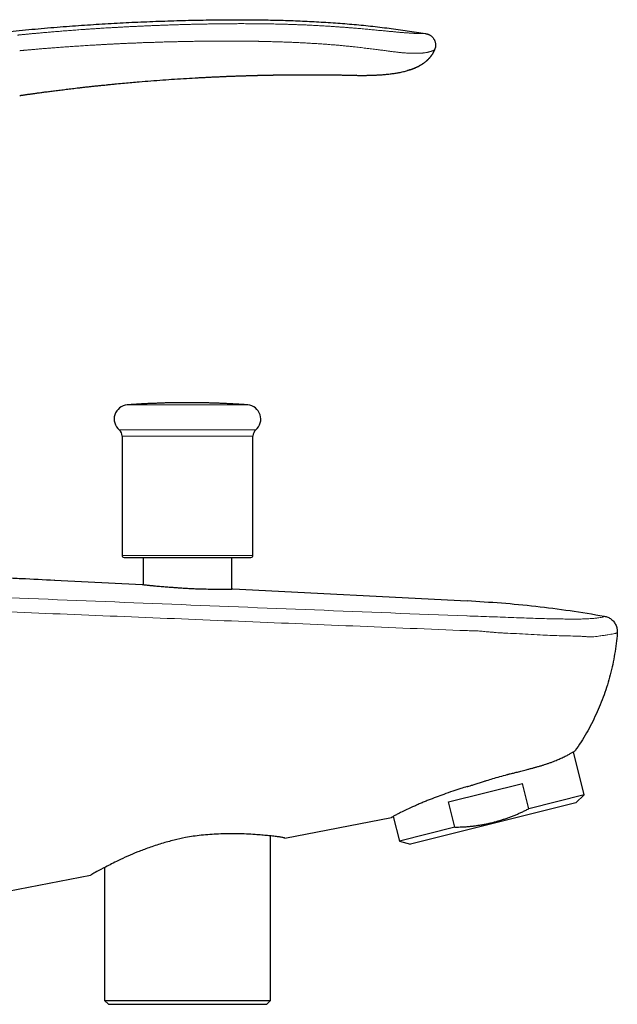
# Model space of a CAD drawing. Header units: millimetres. Extents: x 8 to 693, y 12 to 484.
# Tile 46 of 46: x 618 to 693, y 360 to 484. Entities that reach past the tile are written whole.
import ezdxf

# ---------------------------------------------------------------- set-up
doc = ezdxf.new("R2010")
doc.units = ezdxf.units.MM

msp = doc.modelspace()

# ---------------------------------------------------------------- linework, layer by layer
at = {"color": 7, "linetype": 'Continuous', "lineweight": 30}
for p, q in [((669.96, 480.7), (669.95, 480.66)), ((669.95, 480.66), (669.96, 480.69)), ((669.99, 480.76), (670.01, 480.82)), ((670.03, 480.87), (670.03, 480.9)), ((647.4, 477.46), (647.48, 477.46)), ((660.11, 477.47), (660.09, 477.47)), ((630.56, 432.02), (630.56, 416.97)), ((647.06, 416.97), (647.06, 432.02)), ((633.21, 416.72), (633.21, 413.31)), ((644.41, 412.74), (644.41, 416.72)), ((622.06, 413.87), (633.11, 413.32)), ((622.06, 413.87), (622.06, 413.87)), ((644.51, 412.75), (674.06, 411.27)), ((688.81, 386.8), (687.46, 392.23)), ((671.72, 385.92), (681.03, 388.24)), ((681.82, 385.06), (681.03, 388.24)), ((672.51, 382.74), (671.72, 385.92)), ((688.81, 386.8), (681.82, 385.06)), ((687.77, 385.8), (688.81, 386.8)), ((687.77, 385.8), (677.34, 383.2)), ((651.06, 381.36), (664.53, 383.95)), ((664.75, 384.08), (665.52, 380.99)), ((672.51, 382.74), (665.52, 380.99)), ((677.34, 383.2), (666.91, 380.6)), ((649.29, 360.92), (649.29, 381.64)), ((665.52, 380.99), (666.91, 380.6)), ((628.33, 377.64), (628.33, 360.92)), ((601.3, 371.82), (626.56, 376.67)), ((628.33, 360.92), (628.83, 360.42)), ((628.33, 360.92), (643.83, 360.92)), ((628.83, 360.42), (648.79, 360.42)), ((637.71, 360.42), (637.71, 360.42)), ((637.71, 360.42), (639.91, 360.42)), ((639.91, 360.42), (639.91, 360.42)), ((643.83, 360.92), (649.29, 360.92)), ((648.79, 360.42), (649.29, 360.92))]:
    msp.add_line(p, q, dxfattribs=at)
at = {"color": 252, "linetype": 'Continuous', "lineweight": 0}
for p, q in [((638, 435.94), (631.21, 435.94)), ((646.4, 435.94), (638, 435.94)), ((630.2, 432.79), (647.42, 432.79)), ((647.06, 432.02), (630.56, 432.02)), ((630.56, 416.97), (647.06, 416.97))]:
    msp.add_line(p, q, dxfattribs=at)
at = {"color": 7, "linetype": 'Continuous', "lineweight": 30, "flags": 128}
msp.add_lwpolyline([(657.59, 477.52), (657.72, 477.51), (657.87, 477.51), (658.02, 477.51), (658.17, 477.51), (658.31, 477.5), (658.47, 477.5), (658.62, 477.5), (658.76, 477.5), (658.9, 477.49), (659.03, 477.49), (659.16, 477.49), (659.28, 477.48), (659.39, 477.48), (659.49, 477.48), (659.58, 477.48), (659.67, 477.48), (659.75, 477.47), (659.82, 477.47), (659.88, 477.47), (659.93, 477.47), (659.98, 477.47), (660.01, 477.47), (660.04, 477.47), (660.07, 477.47), (660.08, 477.47), (660.09, 477.47), (660.09, 477.47), (660.09, 477.47), (660.09, 477.47), (660.09, 477.47), (660.09, 477.47), (660.09, 477.47), (660.09, 477.47), (660.09, 477.47), (660.1, 477.47), (660.1, 477.47), (660.1, 477.47), (660.1, 477.47), (660.1, 477.47), (660.09, 477.47), (660.09, 477.47), (660.09, 477.47), (660.09, 477.47), (660.09, 477.47)], dxfattribs=at)
at = {"color": 7, "linetype": 'Continuous', "lineweight": 30}
for centre, radius, start, end in [((631.34, 434.16), 1.78, 94.1882, 230.1385), ((646.27, 434.16), 1.78, 309.8615, 85.8118), ((629.56, 432.02), 1, 0, 50.1385), ((648.06, 432.02), 1, 129.8615, 180), ((630.81, 416.97), 0.25, 180, 270), ((646.81, 416.97), 0.25, 270, 0)]:
    msp.add_arc(centre, radius, start, end, dxfattribs=at)
for points, knots in [([(560.93, 471.25), (561.45, 471.42), (562.48, 471.76), (564.04, 472.26), (565.59, 472.74), (567.15, 473.22), (568.71, 473.68), (570.24, 474.12), (571.74, 474.55), (573.21, 474.96), (574.68, 475.36), (576.15, 475.75), (577.62, 476.13), (579.09, 476.5), (580.56, 476.86), (582.04, 477.22), (583.51, 477.56), (584.98, 477.9), (586.43, 478.22), (587.88, 478.53), (589.33, 478.84), (590.79, 479.14), (592.26, 479.43), (593.74, 479.71), (595.22, 479.99), (596.7, 480.25), (598.17, 480.51), (599.64, 480.76), (601.09, 480.99), (602.55, 481.22), (604.1, 481.46), (605.74, 481.7), (607.48, 481.94), (609.22, 482.17), (610.96, 482.39), (612.7, 482.59), (614.39, 482.78), (616.02, 482.96), (617.6, 483.12), (619.19, 483.27), (620.77, 483.41), (622.36, 483.54), (623.91, 483.66), (625.44, 483.77), (626.94, 483.87), (628.43, 483.97), (629.93, 484.05), (631.43, 484.13), (632.94, 484.2), (634.44, 484.26), (635.94, 484.31), (637.45, 484.36), (638.94, 484.4), (640.43, 484.43), (641.91, 484.46), (643.4, 484.47), (644.8, 484.48), (646.14, 484.48), (647.39, 484.47), (648.65, 484.45), (649.91, 484.43), (651.17, 484.39), (652.4, 484.35), (653.61, 484.3), (654.79, 484.24), (655.97, 484.17), (657.15, 484.09), (658.34, 484.01), (659.51, 483.91), (660.69, 483.8), (661.87, 483.68), (663.04, 483.54), (664.21, 483.4), (665.37, 483.25), (666.52, 483.08), (667.67, 482.91), (668.43, 482.78), (668.81, 482.72)], [0, 0, 0, 0, 0.014954, 0.029882, 0.044786, 0.059666, 0.074523, 0.089358, 0.103326, 0.117276, 0.131208, 0.145123, 0.159023, 0.172907, 0.186776, 0.200631, 0.214473, 0.228302, 0.241872, 0.255431, 0.26898, 0.282519, 0.296295, 0.310062, 0.32382, 0.337571, 0.351315, 0.364808, 0.378295, 0.391776, 0.405254, 0.421293, 0.437328, 0.45336, 0.469388, 0.485415, 0.501442, 0.515979, 0.530517, 0.545057, 0.559598, 0.574142, 0.58869, 0.602409, 0.616132, 0.62986, 0.643592, 0.65733, 0.671074, 0.684825, 0.698583, 0.712349, 0.726124, 0.73966, 0.753202, 0.766749, 0.7803, 0.7918, 0.803301, 0.814802, 0.826303, 0.837802, 0.849299, 0.860136, 0.870971, 0.881802, 0.892629, 0.903453, 0.914274, 0.925091, 0.935905, 0.946716, 0.957526, 0.968143, 0.97876, 0.989379, 1, 1, 1, 1]), ([(668.81, 482.72), (668.84, 482.71), (668.91, 482.7), (669.01, 482.68), (669.1, 482.65), (669.2, 482.62), (669.31, 482.57), (669.41, 482.51), (669.51, 482.44), (669.6, 482.36), (669.69, 482.27), (669.77, 482.18), (669.84, 482.08), (669.9, 481.98), (669.96, 481.87), (670, 481.76), (670.03, 481.65), (670.06, 481.54), (670.08, 481.43), (670.09, 481.32), (670.09, 481.21), (670.08, 481.1), (670.06, 480.99), (670.03, 480.88), (670, 480.8), (669.99, 480.76), (669.99, 480.76)], [0, 0, 0, 0, 0.036601, 0.074104, 0.113168, 0.154149, 0.197116, 0.241874, 0.288016, 0.334994, 0.382222, 0.429164, 0.475438, 0.520898, 0.565669, 0.609944, 0.653794, 0.697213, 0.740179, 0.782709, 0.824903, 0.866975, 0.90926, 0.952203, 0.996329, 1, 1, 1, 1]), ([(660.09, 477.47), (660.18, 477.46), (660.35, 477.46), (660.59, 477.46), (660.83, 477.46), (661.06, 477.46), (661.27, 477.46), (661.47, 477.47), (661.66, 477.47), (661.83, 477.47), (661.99, 477.48), (662.15, 477.48), (662.29, 477.49), (662.42, 477.49), (662.54, 477.5), (662.65, 477.51), (662.77, 477.51), (662.92, 477.52), (663.11, 477.53), (663.35, 477.55), (663.62, 477.57), (663.9, 477.6), (664.19, 477.63), (664.47, 477.66), (664.74, 477.7), (664.98, 477.73), (665.23, 477.78), (665.48, 477.82), (665.75, 477.87), (666.02, 477.94), (666.28, 478), (666.54, 478.07), (666.76, 478.14), (666.94, 478.19), (667.08, 478.24), (667.21, 478.29), (667.35, 478.34), (667.48, 478.39), (667.61, 478.45), (667.74, 478.51), (667.86, 478.57), (667.99, 478.63), (668.12, 478.7), (668.26, 478.78), (668.4, 478.87), (668.54, 478.96), (668.68, 479.07), (668.82, 479.18), (668.95, 479.29), (669.07, 479.41), (669.18, 479.51), (669.29, 479.63), (669.39, 479.75), (669.49, 479.87), (669.59, 480.01), (669.68, 480.15), (669.77, 480.3), (669.85, 480.46), (669.91, 480.58), (669.94, 480.64), (669.94, 480.66)], [0, 0, 0, 0, 0.023861, 0.046679, 0.068457, 0.089193, 0.108888, 0.127542, 0.144177, 0.159887, 0.174673, 0.188533, 0.201469, 0.213479, 0.224563, 0.234786, 0.244945, 0.25528, 0.276087, 0.297566, 0.322786, 0.348869, 0.375811, 0.403611, 0.426056, 0.448996, 0.471849, 0.494413, 0.520165, 0.545543, 0.57056, 0.595224, 0.619534, 0.633011, 0.646363, 0.659585, 0.672676, 0.685634, 0.69846, 0.711684, 0.72414, 0.737233, 0.750966, 0.765344, 0.780375, 0.795786, 0.811841, 0.828531, 0.845843, 0.859367, 0.873238, 0.887449, 0.901998, 0.916883, 0.932101, 0.947654, 0.963549, 0.979792, 0.996399, 1, 1, 1, 1]), ([(669.95, 480.66), (669.92, 480.6), (669.87, 480.48), (669.78, 480.31), (669.68, 480.14), (669.57, 479.98), (669.45, 479.82), (669.33, 479.67), (669.2, 479.53), (669.06, 479.39), (668.92, 479.26), (668.77, 479.13), (668.61, 479.02), (668.45, 478.9), (668.29, 478.8), (668.11, 478.7), (667.93, 478.6), (667.73, 478.5), (667.53, 478.41), (667.33, 478.33), (667.12, 478.25), (666.91, 478.18), (666.73, 478.12), (666.61, 478.09), (666.56, 478.08)], [0, 0, 0, 0, 0.043956, 0.087877, 0.131813, 0.175795, 0.219845, 0.263971, 0.308173, 0.35244, 0.396752, 0.441085, 0.485406, 0.529678, 0.573875, 0.61803, 0.667484, 0.716973, 0.766522, 0.816136, 0.865809, 0.915523, 0.965248, 1, 1, 1, 1]), ([(669.95, 480.66), (669.96, 480.69), (669.98, 480.73), (669.99, 480.78), (670, 480.79)], [0, 0, 0, 0, 0.718299, 1, 1, 1, 1]), ([(617.65, 474.93), (617.69, 474.93), (617.79, 474.95), (617.93, 474.97), (618.09, 474.99), (618.25, 475.01), (618.42, 475.04), (618.6, 475.06), (618.78, 475.09), (618.96, 475.11), (619.15, 475.14), (619.35, 475.17), (619.56, 475.2), (619.8, 475.23), (620.04, 475.26), (620.3, 475.3), (620.57, 475.33), (620.84, 475.37), (621.13, 475.41), (621.42, 475.45), (621.74, 475.49), (622.06, 475.53), (622.41, 475.57), (622.77, 475.62), (623.14, 475.66), (623.52, 475.71), (623.9, 475.75), (624.29, 475.8), (624.7, 475.85), (625.12, 475.9), (625.55, 475.95), (625.99, 476), (626.45, 476.05), (626.91, 476.1), (627.39, 476.15), (627.88, 476.2), (628.32, 476.24), (628.66, 476.28), (628.83, 476.3), (628.89, 476.3), (628.91, 476.3), (628.92, 476.3), (628.94, 476.31), (629.06, 476.32), (629.36, 476.35), (630, 476.41), (630.84, 476.49), (631.79, 476.57), (632.9, 476.67), (634.2, 476.77), (635.69, 476.89), (637.18, 476.99), (638.67, 477.08), (639.83, 477.15), (640.67, 477.2), (641.17, 477.22), (641.68, 477.25), (642.19, 477.27), (642.69, 477.29), (643.18, 477.32), (643.66, 477.34), (644.13, 477.35), (644.59, 477.37), (645.07, 477.39), (645.55, 477.4), (646.02, 477.42), (646.39, 477.43), (646.64, 477.44), (646.78, 477.44), (646.93, 477.45), (647.08, 477.45), (647.23, 477.45), (647.34, 477.46), (647.41, 477.46), (647.43, 477.46)], [0, 0, 0, 0, 0.004634, 0.00955, 0.014748, 0.020228, 0.02599, 0.032035, 0.037992, 0.0442, 0.050659, 0.057368, 0.064329, 0.072393, 0.080769, 0.089458, 0.09846, 0.107773, 0.117399, 0.127338, 0.137589, 0.148933, 0.160638, 0.172702, 0.185125, 0.197908, 0.210812, 0.224064, 0.237662, 0.251607, 0.266194, 0.281142, 0.296451, 0.312121, 0.328153, 0.344545, 0.361299, 0.373042, 0.378263, 0.378855, 0.379388, 0.379921, 0.380453, 0.380986, 0.391794, 0.411093, 0.445556, 0.476327, 0.507098, 0.55705, 0.607002, 0.656955, 0.706907, 0.75686, 0.773813, 0.790767, 0.807721, 0.824674, 0.841628, 0.85816, 0.874385, 0.8896, 0.905142, 0.921012, 0.937209, 0.953239, 0.96878, 0.973653, 0.978527, 0.9834, 0.988274, 0.993147, 0.998665, 1, 1, 1, 1]), ([(647.43, 477.46), (647.44, 477.46), (647.48, 477.46), (647.54, 477.46), (647.6, 477.46), (647.64, 477.47), (647.69, 477.47), (647.73, 477.47), (647.8, 477.47), (647.89, 477.47), (647.98, 477.47), (648.06, 477.48), (648.13, 477.48), (648.18, 477.48), (648.22, 477.48), (648.26, 477.48), (648.3, 477.48), (648.35, 477.48), (648.42, 477.48), (648.49, 477.48), (648.56, 477.49), (648.63, 477.49), (648.69, 477.49), (648.75, 477.49), (648.82, 477.49), (648.9, 477.49), (648.99, 477.49), (649.07, 477.5), (649.13, 477.5), (649.18, 477.5), (649.23, 477.5), (649.29, 477.5), (649.35, 477.5), (649.42, 477.5), (649.49, 477.5), (649.56, 477.51), (649.63, 477.51), (649.7, 477.51), (649.76, 477.51), (649.83, 477.51), (649.9, 477.51), (649.98, 477.51), (650.06, 477.51), (650.15, 477.51), (650.23, 477.52), (650.31, 477.52), (650.39, 477.52), (650.47, 477.52), (650.55, 477.52), (650.63, 477.52), (650.7, 477.52), (650.78, 477.52), (650.87, 477.52), (650.96, 477.52), (651.04, 477.53), (651.12, 477.53), (651.19, 477.53), (651.27, 477.53), (651.36, 477.53), (651.44, 477.53), (651.52, 477.53), (651.61, 477.53), (651.69, 477.53), (651.77, 477.53), (651.85, 477.53), (651.91, 477.53), (651.98, 477.53), (652.06, 477.53), (652.14, 477.54), (652.23, 477.54), (652.31, 477.54), (652.4, 477.54), (652.48, 477.54), (652.56, 477.54), (652.64, 477.54), (652.74, 477.54), (652.84, 477.54), (652.93, 477.54), (653.02, 477.54), (653.12, 477.54), (653.23, 477.54), (653.34, 477.54), (653.46, 477.54), (653.58, 477.54), (653.71, 477.54), (653.85, 477.54), (653.98, 477.54), (654.12, 477.54), (654.25, 477.54), (654.39, 477.54), (654.52, 477.54), (654.64, 477.54), (654.74, 477.54), (654.82, 477.54), (654.89, 477.54), (654.96, 477.54), (655.02, 477.54), (655.09, 477.54), (655.18, 477.54), (655.28, 477.54), (655.4, 477.54), (655.51, 477.54), (655.63, 477.54), (655.75, 477.53), (655.84, 477.53), (655.91, 477.53), (655.96, 477.53), (656.01, 477.53), (656.06, 477.53), (656.09, 477.53), (656.13, 477.53), (656.17, 477.53), (656.21, 477.53), (656.24, 477.53), (656.28, 477.53), (656.31, 477.53), (656.35, 477.53), (656.38, 477.53), (656.4, 477.53), (656.44, 477.53), (656.49, 477.53), (656.55, 477.53), (656.61, 477.53), (656.67, 477.53), (656.73, 477.53), (656.78, 477.53), (656.82, 477.52), (656.86, 477.52), (656.9, 477.52), (656.94, 477.52), (656.98, 477.52), (657.01, 477.52), (657.05, 477.52), (657.09, 477.52), (657.12, 477.52), (657.15, 477.52), (657.19, 477.52), (657.22, 477.52), (657.25, 477.52), (657.28, 477.52), (657.31, 477.52), (657.34, 477.52), (657.36, 477.52), (657.38, 477.52), (657.4, 477.52), (657.42, 477.52), (657.43, 477.52), (657.45, 477.52), (657.47, 477.52), (657.49, 477.52), (657.52, 477.52), (657.55, 477.52), (657.58, 477.51), (657.59, 477.51)], [0, 0, 0, 0, 0.004765, 0.011231, 0.016744, 0.021306, 0.025348, 0.029411, 0.033495, 0.044722, 0.055523, 0.062129, 0.068066, 0.073781, 0.077117, 0.08047, 0.084348, 0.088904, 0.095824, 0.103052, 0.11004, 0.116627, 0.122744, 0.128392, 0.133721, 0.142887, 0.151553, 0.160166, 0.164963, 0.169876, 0.174914, 0.180155, 0.186038, 0.192632, 0.199819, 0.207218, 0.21392, 0.220254, 0.226247, 0.231979, 0.240092, 0.247867, 0.255556, 0.26343, 0.271644, 0.280369, 0.287208, 0.29462, 0.302729, 0.31081, 0.317989, 0.324295, 0.333529, 0.342312, 0.350874, 0.357516, 0.364681, 0.372693, 0.381017, 0.388938, 0.396689, 0.404952, 0.413362, 0.421239, 0.428483, 0.434897, 0.441364, 0.448783, 0.457001, 0.464934, 0.473239, 0.481803, 0.489815, 0.497118, 0.503962, 0.514862, 0.52507, 0.533339, 0.541768, 0.551135, 0.561475, 0.57279, 0.584018, 0.596062, 0.608921, 0.62231, 0.635218, 0.647555, 0.661603, 0.674827, 0.687228, 0.698809, 0.709649, 0.716493, 0.723148, 0.729615, 0.735924, 0.742636, 0.749973, 0.761316, 0.772339, 0.783557, 0.794662, 0.80712, 0.817731, 0.822435, 0.827595, 0.83271, 0.837213, 0.840719, 0.844406, 0.848682, 0.852153, 0.855401, 0.858681, 0.863131, 0.866633, 0.869482, 0.871696, 0.87391, 0.880444, 0.886647, 0.89256, 0.898839, 0.905376, 0.911193, 0.914919, 0.919135, 0.923714, 0.927887, 0.931777, 0.935673, 0.94012, 0.944279, 0.948125, 0.951174, 0.95466, 0.958744, 0.962443, 0.965381, 0.968081, 0.971586, 0.974378, 0.976988, 0.979082, 0.980659, 0.982181, 0.984116, 0.986334, 0.989127, 0.99256, 0.996637, 1, 1, 1, 1]), ([(657.56, 477.52), (657.56, 477.52), (657.57, 477.51), (657.58, 477.51), (657.6, 477.51)], [0, 0, 0, 0, 0.000435, 1, 1, 1, 1]), ([(646.4, 435.94), (646.29, 435.95), (646.01, 435.97), (645.55, 436), (645.03, 436.03), (644.51, 436.06), (643.98, 436.09), (643.46, 436.12), (642.94, 436.14), (642.42, 436.16), (641.89, 436.17), (641.37, 436.19), (640.85, 436.2), (640.33, 436.21), (639.8, 436.22), (639.28, 436.22), (638.76, 436.22), (638.24, 436.22), (637.71, 436.21), (637.19, 436.21), (636.67, 436.2), (636.14, 436.19), (635.62, 436.17), (635.1, 436.15), (634.58, 436.13), (634.05, 436.11), (633.53, 436.09), (633.01, 436.06), (632.49, 436.03), (631.97, 435.99), (631.54, 435.97), (631.29, 435.95), (631.22, 435.94)], [0, 0, 0, 0, 0.02174, 0.05613, 0.090521, 0.124912, 0.159305, 0.193698, 0.228092, 0.262487, 0.296883, 0.331279, 0.365677, 0.400075, 0.434474, 0.468874, 0.503275, 0.537677, 0.57208, 0.606483, 0.640888, 0.675293, 0.709699, 0.744106, 0.778514, 0.812923, 0.847332, 0.881742, 0.916154, 0.950566, 0.984979, 1, 1, 1, 1]), ([(630.81, 416.72), (630.81, 416.72), (630.81, 416.72), (630.81, 416.72), (630.82, 416.72), (630.83, 416.72), (630.85, 416.72), (630.88, 416.72), (630.92, 416.72), (630.97, 416.72), (631.03, 416.72), (631.09, 416.72), (631.16, 416.72), (631.23, 416.72), (631.31, 416.72), (631.39, 416.72), (631.48, 416.72), (631.58, 416.72), (631.69, 416.72), (631.81, 416.72), (631.95, 416.72), (632.09, 416.72), (632.25, 416.72), (632.41, 416.72), (632.58, 416.72), (632.76, 416.72), (632.94, 416.72), (633.13, 416.72), (633.33, 416.72), (633.53, 416.72), (633.73, 416.72), (633.92, 416.72), (634.11, 416.72), (634.3, 416.72), (634.49, 416.72), (634.68, 416.72), (634.88, 416.72), (635.07, 416.72), (635.23, 416.72), (635.38, 416.72), (635.52, 416.72), (635.67, 416.72), (635.82, 416.72), (635.98, 416.72), (636.15, 416.72), (636.33, 416.72), (636.51, 416.72), (636.72, 416.72), (636.94, 416.72), (637.19, 416.72), (637.44, 416.72), (637.7, 416.72), (637.87, 416.72), (637.95, 416.72)], [0, 0, 0, 0, 0.005371, 0.020754, 0.036151, 0.051569, 0.067914, 0.091246, 0.114541, 0.137826, 0.161129, 0.184476, 0.204248, 0.223975, 0.243673, 0.263359, 0.28305, 0.302762, 0.322512, 0.346066, 0.36956, 0.393021, 0.416477, 0.439956, 0.463485, 0.48704, 0.510533, 0.533994, 0.55745, 0.580929, 0.604458, 0.624229, 0.643956, 0.663654, 0.683341, 0.703032, 0.722744, 0.742493, 0.756384, 0.770252, 0.784101, 0.797939, 0.81177, 0.8256, 0.841907, 0.85823, 0.874578, 0.890036, 0.912042, 0.934018, 0.955988, 0.977974, 1, 1, 1, 1]), ([(637.95, 416.72), (638.03, 416.72), (638.18, 416.72), (638.41, 416.72), (638.64, 416.72), (638.85, 416.72), (639.05, 416.72), (639.23, 416.72), (639.42, 416.72), (639.63, 416.72), (639.87, 416.72), (640.14, 416.72), (640.41, 416.72), (640.68, 416.72), (640.93, 416.72), (641.16, 416.72), (641.38, 416.72), (641.6, 416.72), (641.82, 416.72), (642.03, 416.72), (642.24, 416.72), (642.46, 416.72), (642.69, 416.72), (642.93, 416.72), (643.16, 416.72), (643.39, 416.72), (643.61, 416.72), (643.83, 416.72), (644.04, 416.72), (644.25, 416.72), (644.45, 416.72), (644.64, 416.72), (644.82, 416.72), (644.99, 416.72), (645.14, 416.72), (645.28, 416.72), (645.42, 416.72), (645.54, 416.72), (645.66, 416.72), (645.78, 416.72), (645.88, 416.72), (645.96, 416.72), (646.04, 416.72), (646.1, 416.72), (646.17, 416.72), (646.23, 416.72), (646.29, 416.72), (646.36, 416.72), (646.42, 416.72), (646.47, 416.72), (646.53, 416.72), (646.59, 416.72), (646.64, 416.72), (646.69, 416.72), (646.73, 416.72), (646.76, 416.72), (646.78, 416.72), (646.8, 416.72), (646.81, 416.72), (646.81, 416.72), (646.81, 416.72)], [0, 0, 0, 0, 0.0171347, 0.0342366, 0.0513198, 0.0683983, 0.0818233, 0.095261, 0.1087183, 0.1229802, 0.143339, 0.1636653, 0.183983, 0.2043158, 0.2246877, 0.2419394, 0.2591521, 0.27634, 0.2935175, 0.3106989, 0.3278988, 0.3451314, 0.3656842, 0.386184, 0.4066549, 0.4271214, 0.4476078, 0.4681385, 0.4886913, 0.509191, 0.529662, 0.5501285, 0.5706149, 0.5911455, 0.6083973, 0.62561, 0.6427978, 0.6599753, 0.6771568, 0.6943566, 0.7115892, 0.7237099, 0.73581, 0.7478945, 0.7599685, 0.7720368, 0.7841045, 0.798333, 0.8125757, 0.8268408, 0.8403328, 0.8595381, 0.8787154, 0.8978846, 0.9170657, 0.9362786, 0.9534185, 0.9705237, 0.9876082, 1, 1, 1, 1]), ([(613.66, 414.29), (614.36, 414.25), (615.76, 414.18), (618.56, 414.04), (620.66, 413.94), (622.06, 413.87)], [0, 0, 0, 0, 0.24992, 0.499956, 1, 1, 1, 1]), ([(622.04, 413.87), (622.03, 413.87), (622.01, 413.87), (622, 413.87), (621.98, 413.87)], [0, 0, 0, 0, 0.243131, 1, 1, 1, 1]), ([(622.04, 413.87), (622.03, 413.87), (622.01, 413.87), (622, 413.87), (621.98, 413.87)], [0, 0, 0, 0, 0.24313, 1, 1, 1, 1]), ([(633.11, 413.32), (633.12, 413.32), (633.16, 413.31), (633.45, 413.27), (633.82, 413.23), (634.13, 413.2), (634.27, 413.19), (634.43, 413.17), (634.6, 413.15), (634.93, 413.12), (635.43, 413.07), (636.12, 413.02), (636.77, 412.97), (637.35, 412.93), (637.84, 412.89), (638.19, 412.87), (638.41, 412.86), (638.53, 412.85), (638.63, 412.84), (638.72, 412.84), (639, 412.82), (639.49, 412.8), (640.19, 412.77), (641.02, 412.75), (641.94, 412.73), (642.74, 412.73), (643.34, 412.73), (643.76, 412.73), (644.14, 412.74), (644.44, 412.74), (644.49, 412.75), (644.51, 412.75)], [0, 0, 0, 0, 0.054867, 0.114788, 0.179778, 0.193411, 0.207248, 0.22129, 0.235536, 0.249988, 0.300832, 0.34608, 0.385726, 0.41977, 0.448207, 0.471036, 0.478598, 0.485262, 0.491028, 0.495896, 0.499866, 0.538238, 0.577899, 0.618894, 0.68283, 0.749771, 0.791518, 0.833237, 0.874955, 0.937477, 1, 1, 1, 1]), ([(674.06, 411.28), (675.5, 411.19), (678.39, 411.02), (682.72, 410.59), (687.04, 410.05), (689.91, 409.57), (691.35, 409.33)], [0, 0, 0, 0, 0.24933, 0.498945, 0.749069, 1, 1, 1, 1]), ([(691.35, 409.33), (691.42, 409.31), (691.58, 409.28), (691.8, 409.2), (692.02, 409.09), (692.22, 408.94), (692.42, 408.78), (692.58, 408.58), (692.73, 408.37), (692.84, 408.14), (692.93, 407.91), (692.98, 407.67), (693, 407.43), (692.99, 407.28), (692.99, 407.2)], [0, 0, 0, 0, 0.077624, 0.158186, 0.241264, 0.326333, 0.412785, 0.499946, 0.58711, 0.673572, 0.758657, 0.841757, 0.922346, 1, 1, 1, 1]), ([(692.99, 407.2), (692.95, 406.75), (692.87, 405.87), (692.67, 404.55), (692.42, 403.24), (692.12, 401.95), (691.75, 400.67), (691.33, 399.41), (690.86, 398.17), (690.33, 396.96), (689.75, 395.77), (689.12, 394.6), (688.43, 393.47), (687.93, 392.73), (687.68, 392.36)], [0, 0, 0, 0, 0.084089, 0.167555, 0.25076, 0.334106, 0.41751, 0.500996, 0.584306, 0.667134, 0.750043, 0.833083, 0.916189, 1, 1, 1, 1]), ([(674.06, 387.85), (674.13, 387.87), (674.32, 387.92), (674.65, 388.02), (675.09, 388.16), (675.6, 388.33), (676.08, 388.48), (676.65, 388.66), (677.33, 388.87), (678.21, 389.12), (678.81, 389.28), (679.13, 389.36), (679.13, 389.36), (679.13, 389.36), (679.13, 389.36), (679.13, 389.36), (679.13, 389.36), (679.13, 389.36), (679.13, 389.36), (679.13, 389.37), (679.14, 389.37), (679.15, 389.37), (679.21, 389.39), (679.33, 389.42), (679.53, 389.47), (679.85, 389.55), (680.29, 389.66), (680.88, 389.81), (681.37, 389.94), (681.74, 390.03), (681.94, 390.09), (682.14, 390.14), (682.34, 390.19), (682.52, 390.24), (682.7, 390.29), (682.95, 390.36), (683.28, 390.45), (683.66, 390.57), (684.01, 390.68), (684.38, 390.81), (684.76, 390.94), (685.2, 391.12), (685.69, 391.32), (686.21, 391.55), (686.6, 391.75), (686.88, 391.9), (687.07, 392.01), (687.23, 392.1), (687.36, 392.18), (687.49, 392.25), (687.6, 392.32), (687.67, 392.36), (687.68, 392.36), (687.68, 392.36)], [0, 0, 0, 0, 0.011214, 0.027653, 0.049318, 0.076211, 0.102928, 0.12095, 0.159986, 0.203028, 0.250083, 0.250085, 0.250086, 0.250088, 0.250092, 0.250098, 0.25011, 0.250133, 0.250179, 0.250273, 0.250486, 0.251004, 0.252842, 0.259269, 0.269364, 0.283127, 0.307182, 0.337757, 0.37485, 0.386718, 0.398267, 0.409496, 0.420407, 0.430999, 0.441271, 0.451225, 0.476954, 0.500274, 0.522451, 0.547219, 0.574581, 0.604539, 0.64852, 0.697122, 0.750344, 0.779289, 0.807344, 0.83451, 0.860789, 0.886184, 0.926547, 0.96448, 1, 1, 1, 1]), ([(674.06, 387.85), (673.79, 387.77), (673.18, 387.59), (672.19, 387.26), (671.15, 386.89), (670.11, 386.51), (669.3, 386.19), (668.65, 385.92), (668.14, 385.71), (667.65, 385.5), (666.97, 385.19), (666.22, 384.84), (665.51, 384.49), (665.02, 384.24), (664.72, 384.07), (664.56, 383.97), (664.54, 383.95), (664.53, 383.95)], [0, 0, 0, 0, 0.04947, 0.112463, 0.189005, 0.255329, 0.329288, 0.369146, 0.410917, 0.454599, 0.500193, 0.602109, 0.696549, 0.78353, 0.863076, 0.935218, 1, 1, 1, 1]), ([(672.51, 382.74), (672.66, 382.74), (672.96, 382.75), (673.4, 382.77), (673.83, 382.79), (674.27, 382.83), (674.7, 382.87), (675.13, 382.92), (675.57, 382.99), (676.03, 383.06), (676.49, 383.15), (676.95, 383.25), (677.41, 383.36), (677.86, 383.48), (678.31, 383.62), (678.76, 383.76), (679.21, 383.92), (679.66, 384.08), (680.1, 384.26), (680.53, 384.44), (680.96, 384.64), (681.39, 384.84), (681.68, 384.99), (681.82, 385.06)], [0, 0, 0, 0, 0.045747, 0.091276, 0.136585, 0.181679, 0.226569, 0.271272, 0.315811, 0.364644, 0.41335, 0.461973, 0.510559, 0.559155, 0.60781, 0.656568, 0.705472, 0.75456, 0.803863, 0.85252, 0.901426, 0.950586, 1, 1, 1, 1]), ([(651.06, 381.36), (651.04, 381.37), (651.01, 381.39), (650.7, 381.46), (650.17, 381.54), (649.59, 381.61), (648.91, 381.68), (648.18, 381.74), (646.97, 381.84), (645.19, 381.93), (642.84, 381.9), (640.62, 381.75), (638.72, 381.48), (637.05, 381.1), (635.49, 380.67), (633.96, 380.16), (632.53, 379.62), (631.24, 379.09), (629.83, 378.41), (628.45, 377.7), (627.34, 377.12), (626.68, 376.74), (626.6, 376.69), (626.56, 376.67)], [0, 0, 0, 0, 0.033112, 0.086212, 0.120294, 0.159378, 0.188226, 0.219299, 0.251061, 0.324321, 0.389721, 0.447426, 0.498383, 0.536252, 0.578674, 0.624692, 0.666394, 0.708237, 0.750759, 0.819817, 0.884098, 0.943996, 1, 1, 1, 1])]:
    msp.add_open_spline(points, degree=3, knots=knots, dxfattribs=at)
at = {"color": 252, "linetype": 'Continuous', "lineweight": 0}
for points, knots in [([(668.81, 482.72), (668.81, 482.72), (668.81, 482.72), (668.81, 482.72), (668.81, 482.72), (668.81, 482.72), (668.81, 482.72), (668.81, 482.72), (668.81, 482.72), (668.81, 482.72), (668.81, 482.72), (668.81, 482.72), (668.81, 482.72), (668.8, 482.72), (668.8, 482.72), (668.8, 482.72), (668.79, 482.72), (668.79, 482.72), (668.78, 482.72), (668.77, 482.72), (668.76, 482.72), (668.75, 482.72), (668.73, 482.72), (668.72, 482.72), (668.7, 482.72), (668.68, 482.72), (668.66, 482.72), (668.63, 482.72), (668.6, 482.72), (668.56, 482.72), (668.53, 482.72), (668.49, 482.72), (668.44, 482.72), (668.4, 482.72), (668.34, 482.72), (668.28, 482.72), (668.22, 482.72), (668.16, 482.73), (668.08, 482.73), (668, 482.73), (667.91, 482.73), (667.81, 482.74), (667.71, 482.74), (667.61, 482.74), (667.51, 482.75), (667.4, 482.76), (667.28, 482.76), (667.16, 482.77), (667.02, 482.78), (666.88, 482.79), (666.74, 482.8), (666.59, 482.81), (666.44, 482.82), (666.28, 482.83), (666.12, 482.84), (665.96, 482.85), (665.82, 482.87), (665.67, 482.88), (665.51, 482.89), (665.34, 482.91), (665.16, 482.92), (664.97, 482.94), (664.78, 482.96), (664.57, 482.98), (664.36, 483), (664.13, 483.02), (663.88, 483.04), (663.62, 483.07), (663.34, 483.1), (663.05, 483.12), (662.74, 483.15), (662.4, 483.19), (662.06, 483.22), (661.72, 483.25), (661.37, 483.28), (661.01, 483.32), (660.66, 483.35), (660.3, 483.38), (659.91, 483.41), (659.5, 483.45), (659.05, 483.48), (658.6, 483.52), (658.14, 483.55), (657.68, 483.58), (657.18, 483.62), (656.63, 483.65), (656.04, 483.69), (655.44, 483.72), (654.84, 483.76), (654.22, 483.79), (653.6, 483.82), (653.08, 483.84), (652.69, 483.85), (652.4, 483.86), (652.12, 483.87), (651.83, 483.88), (651.55, 483.89), (651.26, 483.9), (650.83, 483.91), (650.25, 483.93), (649.52, 483.94), (648.79, 483.95), (648.06, 483.96), (647.34, 483.97), (646.63, 483.97), (645.93, 483.98), (645.24, 483.98), (644.56, 483.97), (643.87, 483.97), (643.18, 483.96), (642.48, 483.96), (641.79, 483.95), (641.11, 483.93), (640.45, 483.92), (639.8, 483.91), (639.17, 483.89), (638.57, 483.87), (637.97, 483.86), (637.39, 483.84), (636.81, 483.82), (636.24, 483.8), (635.68, 483.78), (635.12, 483.76), (634.58, 483.74), (634.04, 483.72), (633.52, 483.69), (633.01, 483.67), (632.51, 483.65), (632.01, 483.62), (631.52, 483.6), (631.03, 483.58), (630.56, 483.55), (630.09, 483.52), (629.63, 483.5), (629.18, 483.47), (628.74, 483.45), (628.31, 483.42), (627.87, 483.39), (627.4, 483.36), (626.93, 483.33), (626.46, 483.3), (626, 483.27), (625.56, 483.24), (625.14, 483.21), (624.74, 483.18), (624.37, 483.15), (624, 483.12), (623.64, 483.09), (623.3, 483.07), (622.96, 483.04), (622.63, 483.01), (622.31, 482.99), (621.99, 482.96), (621.68, 482.93), (621.38, 482.91), (621.09, 482.88), (620.81, 482.86), (620.53, 482.83), (620.27, 482.81), (620.02, 482.79), (619.78, 482.77), (619.56, 482.75), (619.34, 482.73), (619.13, 482.71), (618.94, 482.69), (618.76, 482.67), (618.59, 482.65), (618.43, 482.64), (618.29, 482.62), (618.15, 482.61), (618.02, 482.6), (617.9, 482.59), (617.79, 482.58), (617.69, 482.57), (617.6, 482.56), (617.51, 482.55), (617.44, 482.54), (617.39, 482.54), (617.37, 482.53)], [0, 0, 0, 0, 0.000164, 0.000398, 0.000701, 0.001073, 0.001676, 0.002403, 0.003253, 0.004436, 0.005795, 0.007333, 0.009047, 0.010939, 0.012866, 0.014946, 0.017182, 0.019572, 0.022116, 0.024815, 0.027501, 0.030324, 0.033283, 0.036379, 0.039612, 0.043189, 0.046918, 0.050799, 0.05483, 0.059012, 0.063343, 0.067563, 0.071915, 0.076403, 0.081027, 0.085791, 0.090246, 0.094823, 0.099525, 0.10435, 0.109295, 0.114355, 0.119523, 0.123658, 0.127856, 0.13212, 0.136452, 0.140856, 0.145339, 0.149905, 0.154041, 0.158234, 0.162478, 0.166768, 0.171102, 0.174538, 0.178002, 0.181495, 0.18502, 0.188581, 0.192402, 0.19628, 0.200224, 0.204223, 0.208254, 0.212311, 0.217127, 0.221986, 0.226892, 0.231854, 0.237584, 0.243394, 0.249284, 0.255254, 0.261296, 0.267295, 0.27335, 0.27946, 0.285626, 0.293047, 0.300559, 0.308166, 0.315869, 0.323667, 0.331558, 0.341326, 0.351233, 0.361279, 0.371465, 0.381792, 0.392259, 0.402866, 0.407578, 0.412317, 0.417084, 0.421877, 0.426698, 0.431495, 0.43604, 0.448445, 0.46071, 0.473013, 0.485171, 0.497185, 0.509055, 0.520779, 0.532357, 0.54379, 0.555078, 0.566932, 0.578624, 0.590153, 0.60152, 0.612726, 0.623771, 0.634038, 0.644162, 0.654144, 0.663985, 0.673683, 0.68324, 0.692656, 0.70193, 0.711064, 0.720057, 0.728752, 0.737312, 0.745736, 0.754025, 0.762325, 0.770486, 0.778506, 0.786386, 0.794126, 0.801591, 0.80892, 0.816115, 0.823174, 0.831402, 0.839438, 0.847282, 0.854934, 0.862395, 0.869664, 0.876121, 0.882418, 0.888556, 0.894536, 0.900356, 0.906017, 0.911519, 0.916863, 0.92229, 0.927542, 0.932621, 0.937524, 0.942253, 0.946808, 0.951188, 0.955394, 0.959426, 0.963283, 0.966965, 0.970473, 0.973621, 0.976613, 0.979451, 0.982133, 0.98466, 0.98695, 0.989096, 0.991097, 0.992954, 0.994667, 0.996209, 0.997612, 0.998875, 1, 1, 1, 1]), ([(617.65, 480.57), (617.68, 480.57), (617.73, 480.58), (617.82, 480.59), (617.91, 480.59), (618.02, 480.6), (618.13, 480.61), (618.26, 480.63), (618.39, 480.64), (618.53, 480.65), (618.68, 480.66), (618.84, 480.68), (619.01, 480.69), (619.19, 480.71), (619.38, 480.73), (619.58, 480.74), (619.79, 480.76), (620, 480.78), (620.23, 480.8), (620.46, 480.82), (620.69, 480.84), (620.93, 480.86), (621.17, 480.88), (621.43, 480.9), (621.69, 480.92), (621.98, 480.94), (622.29, 480.96), (622.64, 480.99), (622.99, 481.02), (623.34, 481.04), (623.69, 481.07), (624.03, 481.09), (624.39, 481.11), (624.75, 481.14), (625.12, 481.16), (625.51, 481.19), (625.9, 481.21), (626.3, 481.24), (626.73, 481.26), (627.18, 481.29), (627.63, 481.32), (628.1, 481.34), (628.58, 481.37), (629.06, 481.39), (629.54, 481.42), (630.01, 481.44), (630.5, 481.47), (631, 481.49), (631.51, 481.51), (632.02, 481.53), (632.55, 481.55), (633.08, 481.58), (633.62, 481.6), (634.17, 481.61), (634.73, 481.63), (635.29, 481.65), (635.86, 481.67), (636.44, 481.68), (637.04, 481.7), (637.65, 481.71), (638.27, 481.73), (638.89, 481.74), (639.53, 481.75), (640.16, 481.76), (640.81, 481.77), (641.46, 481.78), (642.12, 481.78), (642.8, 481.79), (643.5, 481.79), (644.2, 481.79), (644.91, 481.79), (645.63, 481.78), (646.36, 481.77), (646.9, 481.77), (647.24, 481.76), (647.39, 481.76), (647.53, 481.76), (647.67, 481.76), (647.81, 481.75), (647.95, 481.75), (648.3, 481.74), (648.83, 481.73), (649.53, 481.71), (650.17, 481.69), (650.79, 481.67), (651.37, 481.65), (651.94, 481.63), (652.55, 481.6), (653.18, 481.57), (653.84, 481.54), (654.48, 481.5), (655.12, 481.46), (655.75, 481.42), (656.34, 481.38), (656.9, 481.33), (657.42, 481.29), (657.93, 481.25), (658.44, 481.2), (658.95, 481.15), (659.45, 481.1), (659.91, 481.05), (660.33, 481), (660.71, 480.96), (661.09, 480.91), (661.46, 480.87), (661.84, 480.82), (662.2, 480.78), (662.55, 480.73), (662.86, 480.69), (663.15, 480.65), (663.43, 480.62), (663.72, 480.58), (663.97, 480.54), (664.21, 480.51), (664.42, 480.49), (664.63, 480.46), (664.84, 480.43), (665.05, 480.41), (665.26, 480.38), (665.46, 480.36), (665.66, 480.34), (665.85, 480.32), (666.03, 480.31), (666.22, 480.29), (666.41, 480.28), (666.6, 480.27), (666.78, 480.26), (666.96, 480.25), (667.13, 480.25), (667.29, 480.24), (667.45, 480.24), (667.59, 480.24), (667.73, 480.24), (667.86, 480.24), (667.98, 480.25), (668.1, 480.25), (668.22, 480.26), (668.35, 480.27), (668.47, 480.28), (668.58, 480.29), (668.69, 480.3), (668.79, 480.32), (668.88, 480.33), (668.97, 480.35), (669.05, 480.36), (669.12, 480.38), (669.2, 480.4), (669.27, 480.42), (669.34, 480.44), (669.4, 480.46), (669.46, 480.47), (669.51, 480.49), (669.56, 480.51), (669.61, 480.53), (669.66, 480.54), (669.7, 480.56), (669.73, 480.57), (669.76, 480.58), (669.79, 480.59), (669.82, 480.6), (669.84, 480.61), (669.86, 480.62), (669.87, 480.63), (669.88, 480.63), (669.9, 480.64), (669.91, 480.64), (669.92, 480.64), (669.92, 480.65), (669.93, 480.65), (669.93, 480.65), (669.94, 480.65), (669.94, 480.65), (669.94, 480.66), (669.94, 480.66), (669.95, 480.66), (669.95, 480.66), (669.95, 480.66), (669.95, 480.66), (669.95, 480.66), (669.95, 480.66), (669.95, 480.66), (669.95, 480.66)], [0, 0, 0, 0, 0.001274, 0.002705, 0.004291, 0.006034, 0.007933, 0.00995, 0.012117, 0.014435, 0.016904, 0.019572, 0.022397, 0.025377, 0.028514, 0.031806, 0.035192, 0.038729, 0.042415, 0.046253, 0.050039, 0.053961, 0.05802, 0.062214, 0.066544, 0.07101, 0.076448, 0.082075, 0.08789, 0.093895, 0.099416, 0.105087, 0.110909, 0.116882, 0.123005, 0.129279, 0.135703, 0.142278, 0.149441, 0.156775, 0.16428, 0.171955, 0.179802, 0.187819, 0.195534, 0.203401, 0.21142, 0.219591, 0.227914, 0.236389, 0.245016, 0.253795, 0.262726, 0.27181, 0.280879, 0.290096, 0.299459, 0.30897, 0.318804, 0.328792, 0.338932, 0.349224, 0.359669, 0.370077, 0.380632, 0.391334, 0.402184, 0.413408, 0.424787, 0.436323, 0.448014, 0.459864, 0.47187, 0.484032, 0.486373, 0.488709, 0.491038, 0.493363, 0.495681, 0.497994, 0.500301, 0.512888, 0.523979, 0.534932, 0.544595, 0.55415, 0.563597, 0.572937, 0.583918, 0.594747, 0.605422, 0.615942, 0.626308, 0.636531, 0.645191, 0.653765, 0.662261, 0.670685, 0.679044, 0.687345, 0.695592, 0.702032, 0.708438, 0.714811, 0.721152, 0.727462, 0.733745, 0.740004, 0.745057, 0.750096, 0.755124, 0.760145, 0.765166, 0.769115, 0.773073, 0.777044, 0.781034, 0.785031, 0.789244, 0.793401, 0.797494, 0.801519, 0.805479, 0.809384, 0.813928, 0.818414, 0.822844, 0.827218, 0.831615, 0.835951, 0.840224, 0.844432, 0.84857, 0.852568, 0.856503, 0.860378, 0.864194, 0.868985, 0.873688, 0.8783, 0.882818, 0.887239, 0.891482, 0.895626, 0.899667, 0.903603, 0.908156, 0.91257, 0.916854, 0.921014, 0.925053, 0.928978, 0.933541, 0.93795, 0.942206, 0.946311, 0.950264, 0.954, 0.957591, 0.961036, 0.964336, 0.96738, 0.97029, 0.973064, 0.975704, 0.978209, 0.980579, 0.983198, 0.985629, 0.987873, 0.989928, 0.99175, 0.993393, 0.994858, 0.996145, 0.997253, 0.998184, 0.998937, 0.999399, 0.999753, 1, 1, 1, 1]), ([(616.42, 411.64), (622.83, 411.38), (635.63, 410.87), (654.83, 410.11), (667.64, 409.6), (674.04, 409.35)], [0, 0, 0, 0, 0.333333, 0.666666, 1, 1, 1, 1]), ([(674.06, 407.5), (669.26, 407.69), (659.66, 408.09), (645.25, 408.68), (630.85, 409.27), (621.25, 409.66), (616.45, 409.85)], [0, 0, 0, 0, 0.250004, 0.500004, 0.750003, 1, 1, 1, 1]), ([(674.06, 409.35), (674.52, 409.34), (675.45, 409.31), (676.84, 409.26), (678.22, 409.21), (679.6, 409.16), (680.9, 409.11), (682.12, 409.07), (683.26, 409.03), (684.29, 409), (685.2, 408.98), (685.99, 408.97), (686.74, 408.96), (687.37, 408.95), (687.88, 408.95), (688.28, 408.96), (688.68, 408.97), (689.05, 408.98), (689.53, 409.01), (690.04, 409.05), (690.49, 409.09), (690.83, 409.14), (691.08, 409.19), (691.25, 409.24), (691.36, 409.3), (691.35, 409.32), (691.35, 409.33)], [0, 0, 0, 0, 0.049823, 0.099312, 0.148783, 0.198194, 0.247714, 0.289162, 0.330899, 0.372878, 0.404374, 0.436068, 0.467916, 0.499727, 0.521168, 0.542883, 0.564274, 0.595962, 0.627411, 0.689484, 0.75097, 0.800056, 0.849161, 0.898569, 0.948483, 1, 1, 1, 1]), ([(678.81, 407.19), (678.71, 407.2), (678.5, 407.21), (678.14, 407.23), (677.82, 407.25), (677.57, 407.27), (677.4, 407.29), (677.23, 407.3), (677.05, 407.32), (676.85, 407.33), (676.66, 407.35), (676.41, 407.37), (676.12, 407.4), (675.78, 407.43), (675.46, 407.46), (675.15, 407.48), (674.84, 407.49), (674.49, 407.49), (674.23, 407.49), (674.09, 407.5)], [0, 0, 0, 0, 0.061985, 0.138279, 0.228961, 0.262749, 0.298181, 0.335259, 0.373986, 0.414362, 0.456381, 0.500038, 0.57155, 0.643023, 0.714407, 0.7762, 0.837806, 0.912165, 1, 1, 1, 1]), ([(687.91, 406.81), (687.55, 406.82), (686.84, 406.83), (685.68, 406.86), (684.5, 406.9), (683.19, 406.96), (681.79, 407.05), (680.29, 407.12), (679.3, 407.17), (678.81, 407.19)], [0, 0, 0, 0, 0.13526, 0.268714, 0.400606, 0.529225, 0.69002, 0.84564, 1, 1, 1, 1]), ([(692.75, 407.14), (692.68, 407.13), (692.53, 407.1), (692.21, 407.04), (691.89, 406.99), (691.6, 406.94), (691.35, 406.91), (691.08, 406.87), (690.79, 406.83), (690.45, 406.78), (690.18, 406.75), (690.04, 406.73)], [0, 0, 0, 0, 0.163384, 0.325478, 0.48842, 0.569882, 0.651822, 0.734687, 0.818919, 0.906087, 1, 1, 1, 1]), ([(692.92, 407.21), (692.9, 407.2), (692.85, 407.19), (692.78, 407.16), (692.75, 407.14)], [0, 0, 0, 0, 0.50342, 1, 1, 1, 1]), ([(692.99, 407.19), (692.98, 407.19), (692.98, 407.2), (692.97, 407.2), (692.95, 407.21), (692.93, 407.21), (692.92, 407.21)], [0, 0, 0, 0, 0.250887, 0.502806, 0.753527, 1, 1, 1, 1]), ([(692.99, 407.2), (692.99, 407.2), (692.99, 407.19), (692.99, 407.19), (692.99, 407.19)], [0, 0, 0, 0, 0.566678, 1, 1, 1, 1]), ([(688.95, 406.75), (688.87, 406.76), (688.7, 406.77), (688.44, 406.79), (688.18, 406.8), (688, 406.81), (687.91, 406.81)], [0, 0, 0, 0, 0.259704, 0.511245, 0.757488, 1, 1, 1, 1]), ([(690.04, 406.73), (689.99, 406.73), (689.89, 406.72), (689.72, 406.72), (689.55, 406.73), (689.36, 406.73), (689.16, 406.74), (689.02, 406.75), (688.95, 406.75)], [0, 0, 0, 0, 0.159327, 0.325219, 0.495209, 0.666855, 0.835883, 1, 1, 1, 1])]:
    msp.add_open_spline(points, degree=3, knots=knots, dxfattribs=at)

doc.saveas('drawing.dxf')
